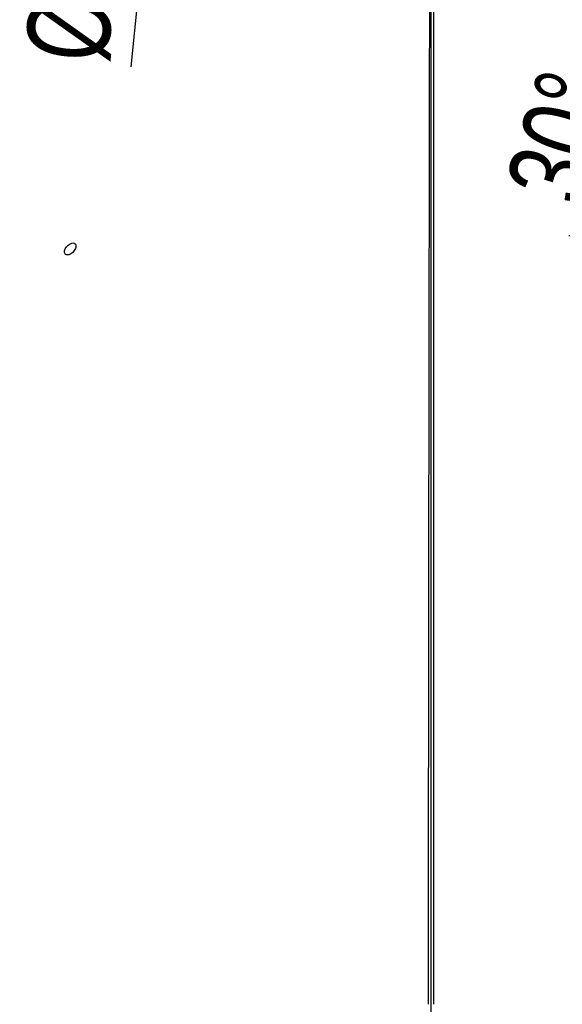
# Model space of a CAD drawing. Header units: millimetres. Extents: x 8 to 862, y 8 to 585.
# Tile 44 of 82: x 337 to 360, y 329 to 371. Entities that reach past the tile are written whole.
import ezdxf

# ---------------------------------------------------------------- set-up
doc = ezdxf.new("R2010")
doc.units = ezdxf.units.MM
doc.linetypes.add('CENTERX2', pattern=[20.32, 12.7, -2.54, 2.54, -2.54])
doc.layers.add('CENTERLINE', color=4, linetype='CENTERX2')
doc.layers.add('DIMENSIONS', color=2, linetype='Continuous')
doc.layers.add('OUTLINE', color=7, linetype='Continuous', lineweight=25)
doc.styles.add('SLDTEXTSTYLE0', font='TXT', dxfattribs={"width": 0.75})
doc.dimstyles.new('SLDDIMSTYLE10', dxfattribs={"dimtxt": 3.5, "dimasz": 2, "dimexe": 0, "dimexo": 0.0625, "dimgap": 0.875, "dimtad": 1, "dimdec": 4, "dimzin": 12, "dimdsep": 46, "dimtxsty": 'SLDTEXTSTYLE0', "dimsah": 1, "dimcen": 0.09, "dimadec": 0, "dimazin": 3, "dimtfac": 1, "dimtdec": 0, "dimtofl": 0, "dimtmove": 0, "dimatfit": 3, "dimfxl": 0, "dimfrac": 2, "dimtolj": 1, "dimtzin": 12, "dimarcsym": 0})
doc.dimstyles.new('SLDDIMSTYLE18', dxfattribs={"dimtxt": 3.5, "dimasz": 2, "dimexe": 0, "dimexo": 0.0625, "dimgap": 0.875, "dimtad": 1, "dimrnd": 1e-09, "dimdsep": 46, "dimtxsty": 'SLDTEXTSTYLE0', "dimsah": 1, "dimcen": 0.09, "dimadec": 0, "dimazin": 2, "dimtfac": 1, "dimtmove": 0, "dimatfit": 0, "dimfxl": 0, "dimfrac": 2, "dimtolj": 1, "dimtzin": 12, "dimarcsym": 0})

# ---------------------------------------------------------------- blocks, each defined once
blk = doc.blocks.new('_D_16')
at = {"layer": 'DIMENSIONS'}
for p, q in [((372.916, 361.832), (360.026, 361.832)), ((375.892, 361.332), (362.268, 353.467))]:
    blk.add_line(p, q, dxfattribs=at)
for start, end in [(149.9572, 180), (180, 209.9995)]:
    blk.add_arc((376.758, 361.832), 14.732, start, end, dxfattribs=at)
for points in [[(362.026, 361.832), (361.662, 359.803), (362.66, 359.871)], [(364, 354.467), (363.568, 356.482), (362.67, 356.042)]]:
    blk.add_solid(points, dxfattribs=at)
at = {"layer": 'DIMENSIONS', "insert": (357.311, 363.959), "char_height": 3.5, "attachment_point": 1, "rotation": 73.3935, "style": 'SLDTEXTSTYLE0'}
blk.add_mtext('30°', dxfattribs=at)
blk = doc.blocks.new('_D_40')
at = {"layer": 'DIMENSIONS'}
for p, q in [((343.012, 384.399), (343.399, 388.38)), ((336.479, 385.035), (345.002, 384.205)), ((336.417, 384.438), (344.944, 383.608)), ((343.012, 384.399), (342.954, 383.802)), ((342.954, 383.802), (341.511, 368.981))]:
    blk.add_line(p, q, dxfattribs=at)
for points in [[(343.012, 384.399), (343.703, 386.341), (342.708, 386.438)], [(342.954, 383.802), (342.262, 381.86), (343.257, 381.763)]]:
    blk.add_solid(points, dxfattribs=at)
at = {"layer": 'DIMENSIONS', "char_height": 3.5, "attachment_point": 1, "rotation": 84.4397, "style": 'SLDTEXTSTYLE0'}
for s, insert in [('0,6', (337.478, 374.676)), ('%%c', (337.02, 369.418))]:
    blk.add_mtext(s, dxfattribs=dict(at, insert=insert))

msp = doc.modelspace()

# ---------------------------------------------------------------- linework, layer by layer
at = {"layer": 'CENTERLINE'}
msp.add_line((354.20884, 171.08726), (354.20884, 431.83342), dxfattribs=at)
at = {"layer": 'OUTLINE'}
for p, q in [((354.20884, 370.46283), (354.20884, 373.47663)), ((354.20884, 370.16183), (354.20884, 370.46283)), ((354.20884, 348.79403), (354.20884, 370.16183)), ((354.30884, 364.77071), (354.30884, 342.22696)), ((354.20884, 336.75441), (354.20884, 348.79403)), ((354.08212, 336.75441), (354.07817, 331.85461)), ((354.20884, 331.85461), (354.20884, 336.75441)), ((354.30884, 336.75441), (354.30884, 331.85461)), ((354.20884, 328.24068), (354.20884, 331.85461)), ((354.0771, 330.35448), (354.07703, 330.25448)), ((354.30884, 330.35448), (354.30884, 330.25448))]:
    msp.add_line(p, q, dxfattribs=at)
for points, knots in [([(354.13808, 375.64056), (354.13737, 375.28479), (354.13595, 374.57318), (354.13385, 373.49932), (354.13177, 372.41898), (354.12972, 371.33254), (354.12768, 370.24116), (354.12636, 369.51286), (354.12569, 369.14876)], [0, 0, 0, 0, 0.16596774, 0.33197248, 0.49794082, 0.66528107, 0.83265938, 1, 1, 1, 1]), ([(354.30884, 375.64056), (354.30884, 375.34404), (354.30884, 374.751), (354.30884, 373.85608), (354.30884, 372.95771), (354.30884, 371.8741), (354.30884, 370.60426), (354.30884, 369.63419), (354.30884, 369.14876)], [0, 0, 0, 0, 0.1383675, 0.27673597, 0.41545368, 0.55417102, 0.77690331, 1, 1, 1, 1]), ([(354.12569, 369.14876), (354.12529, 368.92719), (354.12449, 368.48405), (354.1233, 367.81752), (354.12213, 367.1541), (354.1211, 366.56391), (354.12021, 366.05206), (354.11946, 365.61285), (354.11873, 365.18331), (354.11826, 364.90825), (354.11803, 364.77071)], [0, 0, 0, 0, 0.1434768, 0.28695483, 0.43459489, 0.58223669, 0.68591136, 0.78958475, 0.89479225, 1, 1, 1, 1]), ([(354.30884, 369.14876), (354.30884, 369.02453), (354.30884, 368.77609), (354.30884, 368.40313), (354.30884, 368.03071), (354.30884, 367.64561), (354.30884, 367.25018), (354.30884, 366.84449), (354.30884, 366.4437), (354.30884, 366.0683), (354.30884, 365.71943), (354.30884, 365.39573), (354.30884, 365.07823), (354.30884, 364.87322), (354.30884, 364.77071)], [0, 0, 0, 0, 0.08044505, 0.16088917, 0.2420443, 0.32319794, 0.41358229, 0.50396524, 0.59536063, 0.68675371, 0.76474297, 0.84273186, 0.92136549, 1, 1, 1, 1]), ([(354.11803, 364.77071), (354.10915, 359.09314), (354.0974, 351.57856), (354.08932, 344.06397), (354.08735, 342.22696)], [0, 0, 0, 0, 0.75554086, 1, 1, 1, 1]), ([(339.01375, 361.10079), (339.03918, 361.12282), (339.09006, 361.16688), (339.14764, 361.25086), (339.18264, 361.33657), (339.19036, 361.41612), (339.17022, 361.47991), (339.12462, 361.52076), (339.05886, 361.53401), (338.98042, 361.51819), (338.89807, 361.47515), (338.82094, 361.40981), (338.75757, 361.3296), (338.71503, 361.24357), (338.69814, 361.16143), (338.70896, 361.09242), (338.74638, 361.04436), (338.80624, 361.02244), (338.88158, 361.02937), (338.95419, 361.05878), (338.99721, 361.08913), (339.01375, 361.10079)], [0, 0, 0, 0, 0.05377952, 0.10755882, 0.16137221, 0.21517629, 0.26891884, 0.32259391, 0.3762191, 0.42981823, 0.48341827, 0.53704499, 0.59072089, 0.64446615, 0.69826626, 0.75208173, 0.8058404, 0.8594954, 0.91305385, 0.96658576, 1, 1, 1, 1]), ([(354.08735, 342.22696), (354.08719, 342.07083), (354.08686, 341.75846), (354.08637, 341.27012), (354.08586, 340.76434), (354.08535, 340.24055), (354.08482, 339.7006), (354.08429, 339.14131), (354.08375, 338.56408), (354.0832, 337.96752), (354.08265, 337.36356), (354.0823, 336.95746), (354.08212, 336.75441)], [0, 0, 0, 0, 0.09563588, 0.1913453, 0.2869813, 0.38539224, 0.48388342, 0.58229406, 0.68595425, 0.78961436, 0.89480705, 1, 1, 1, 1]), ([(354.30884, 342.22696), (354.30884, 342.11941), (354.30884, 341.86476), (354.30884, 341.44914), (354.30884, 340.97895), (354.30884, 340.49502), (354.30884, 339.9947), (354.30884, 339.48063), (354.30884, 338.95427), (354.30884, 338.4165), (354.30884, 337.86867), (354.30884, 337.31241), (354.30884, 336.94036), (354.30884, 336.75441)], [0, 0, 0, 0, 0.06608879, 0.15647965, 0.24686997, 0.33827074, 0.42967151, 0.52339928, 0.61719552, 0.71092232, 0.80725657, 0.90366593, 1, 1, 1, 1]), ([(354.07817, 331.85461), (354.07808, 331.72911), (354.07789, 331.47813), (354.07762, 331.10099), (354.07736, 330.72465), (354.07718, 330.47787), (354.0771, 330.35448)], [0, 0, 0, 0, 0.24708223, 0.49416491, 0.74708286, 1, 1, 1, 1]), ([(354.30884, 331.85461), (354.30884, 331.76485), (354.30884, 331.50067), (354.30884, 331.06195), (354.30884, 330.65206), (354.30884, 330.41883), (354.30884, 330.35448)], [0, 0, 0, 0, 0.1767843, 0.52029489, 0.86764151, 1, 1, 1, 1]), ([(354.07703, 330.25448), (354.07698, 330.18217), (354.07688, 330.03754), (354.07673, 329.81362), (354.07658, 329.58563), (354.07647, 329.43148), (354.07642, 329.35441)], [0, 0, 0, 0, 0.24708271, 0.49416759, 0.74708094, 1, 1, 1, 1]), ([(354.30884, 330.25448), (354.30884, 330.16263), (354.30884, 329.97808), (354.30884, 329.67651), (354.30884, 329.4673), (354.30884, 329.35441)], [0, 0, 0, 0, 0.3132752, 0.62944712, 1, 1, 1, 1])]:
    msp.add_open_spline(points, degree=3, knots=knots, dxfattribs=at)

# ---------------------------------------------------------------- dimensions: what is measured, and where the dimension line sits
at = {"layer": 'DIMENSIONS'}
dim = msp.add_linear_dim(base=(342.95362, 383.8017), p1=(335.48393, 385.13172), p2=(335.42183, 384.53493), angle=84.43973, text='%%c<>', dimstyle='SLDDIMSTYLE18', dxfattribs=at)
dim.commit()
dim.dimension.update_dxf_attribs({"geometry": '_D_40', "text_midpoint": (342.07971, 374.82474), "dimtype": 160})
dim = msp.add_angular_dim_2l(base=(362.52795, 358.01954), line1=((376.7576, 361.8323), (373.91584, 361.8323)), line2=((386.98699, 367.73812), (376.7576, 361.8323)), dimstyle='SLDDIMSTYLE10', dxfattribs=at)
dim.commit()
dim.dimension.update_dxf_attribs({"geometry": '_D_16', "text_midpoint": (362.64045, 366.04254), "dimtype": 162})

doc.saveas('drawing.dxf')
